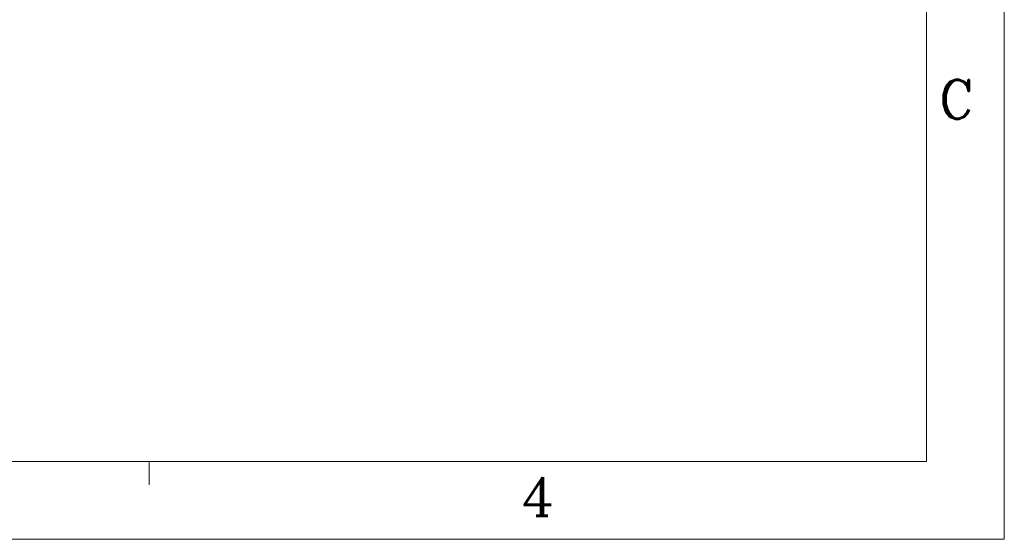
# Model space of a CAD drawing. Header units: inches. Extents: x -123 to 4816, y -2998 to 548.
# Tile 145 of 148: x 4599 to 4816, y 39 to 154. Entities that reach past the tile are written whole.
import ezdxf
from ezdxf.enums import TextEntityAlignment as Align

# ---------------------------------------------------------------- set-up
doc = ezdxf.new("R2010")
doc.units = ezdxf.units.IN
doc.header["$MEASUREMENT"] = 0
doc.layers.get('0').update_dxf_attribs({"lineweight": 0})
doc.styles.add('ROMANC', font='romanc')

msp = doc.modelspace()

# ---------------------------------------------------------------- linework, layer by layer
at = {"color": 4}
for p in [(4816.293, 547.857), (4816.293, 547.857), (4096.842, 39.103)]:
    msp.add_line(p, (4816.293, 39.103), dxfattribs=at)
at = {"color": 3}
for p, q in [((4799.163, 530.728), (4799.163, 56.233)), ((4799.163, 56.233), (4113.972, 56.233))]:
    msp.add_line(p, q, dxfattribs=at)
at = {"color": 2}
msp.add_line((4627.865, 56.233), (4627.865, 51.094), dxfattribs=at)

# ---------------------------------------------------------------- texts
at = {"color": 1, "style": 'ROMANC'}
for s, p in [('C', (4805.715, 136.05)), ('C', (4805.715, 136.05)), ('4', (4713.524, 48.532))]:
    msp.add_text(s, height=8.565, dxfattribs=at).set_placement(p, align=Align.MIDDLE)

doc.saveas('drawing.dxf')
